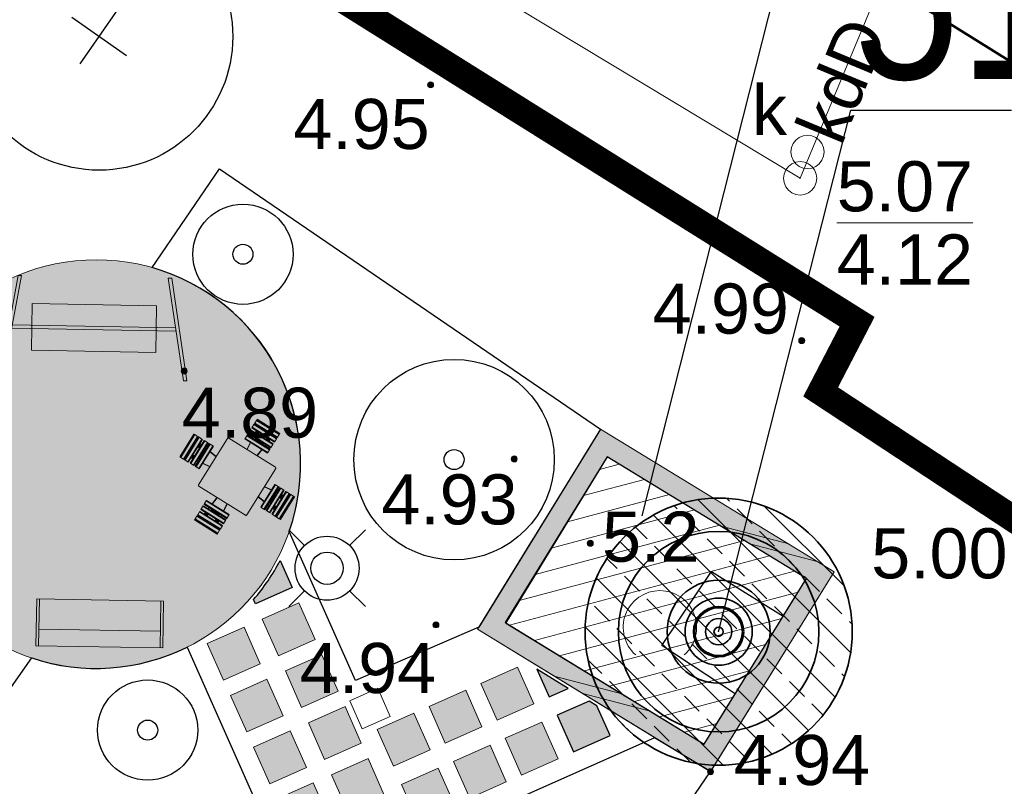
# Model space of a CAD drawing. Extents: x 5477758 to 5478333, y 5918235 to 5918502.
# Tile 54 of 130: x 5477927 to 5477942, y 5918370 to 5918381. Entities that reach past the tile are written whole.
import ezdxf
from ezdxf.enums import TextEntityAlignment as Align

# ---------------------------------------------------------------- set-up
doc = ezdxf.new("R2010")
doc.units = 0
doc.header["$LTSCALE"] = 0.25
doc.header["$PDSIZE"] = 0.75
for name, pattern in [('budynki akt$0$DASHED', [19.05, 12.7, -6.35]), ('PRZER2-1', [3, 2, -1]), ('tabelka$0$mapa PZT$0$xref$0$1753 Tchnologia.dwg$0${ Half Dash }', [0])]:
    doc.linetypes.add(name, pattern=pattern)
doc.layers.get('0').update_dxf_attribs({"linetype": 'CONTINUOUS', "lineweight": 13})
for name, color, linetype, lineweight in [('000_wymiarowanie ', 7, 'CONTINUOUS', 0), ('0_NAWIERZCHNIA MINERALNA', 43, 'CONTINUOUS', 0), ('0_NAWIERZCHNIA UTWARDZONA_CHODNIK', 254, 'CONTINUOUS', 0), ('0_podziały zieleni średniowysokiej i nasadzeń niskich', 7, 'CONTINUOUS', 0), ('0_PROJEKTOWANE ZABAWKI', 7, 'CONTINUOUS', 0), ('A_GRANICA OPRACOWANIA', 7, 'CONTINUOUS', 0), ('E_osw', 5, 'CONTINUOUS', 30), ('GESBZO', 252, 'CONTINUOUS', 50), ('GSSDSO', 252, 'CONTINUOUS', 18), ('GSSKOD', 252, 'PRZER2-1', 18), ('GULKPR', 252, 'CONTINUOUS', 18), ('GULKPR_O', 252, 'CONTINUOUS', 18), ('GUPIWZ', 252, 'CONTINUOUS', 18), ('GUPIWZ_O', 252, 'CONTINUOUS', 18), ('GUPKSD', 252, 'CONTINUOUS', 18), ('GUPPRZ', 252, 'CONTINUOUS', 18), ('GUPPRZ_O', 252, 'CONTINUOUS', 18), ('OT_Rzedna', 252, 'CONTINUOUS', 18), ('pomiar', 252, 'CONTINUOUS', 18), ('Visible (ISO)', 252, 'CONTINUOUS', 35), ('wysokosci', 252, 'CONTINUOUS', 18), ('ZZ_deskowanie', 170, 'CONTINUOUS', 60), ('ZZ_drzewo-nanoszone-recznie', 24, 'CONTINUOUS', 35), ('ZZ_grupa', 60, 'CONTINUOUS', 30), ('ZZ_grupa-krzewow-szraf', 60, 'CONTINUOUS', 13), ('ZZ_korona', 94, 'CONTINUOUS', 35), ('ZZ_nawadnianie', 150, 'CONTINUOUS', 9), ('ZZ_NSOD', 202, 'CONTINUOUS', 35), ('ZZ_numer-inwentaryzacyjny', 5, 'CONTINUOUS', 25), ('ZZ_SOD', 210, 'tabelka$0$mapa PZT$0$xref$0$1753 Tchnologia.dwg$0${ Half Dash }', 35), ('ZZ_średnica-pnia', 130, 'CONTINUOUS', 35)]:
    doc.layers.add(name, color=color, linetype=linetype, lineweight=lineweight)
for name, color, linetype in [('ZZ_PROJ-drzewa', 7, 'CONTINUOUS'), ('ZZ_PROJ-krzewy-pojedyczne', 7, 'CONTINUOUS'), ('ZZ_PROJ-obrys-rabaty', 7, 'CONTINUOUS')]:
    doc.layers.add(name, color=color, linetype=linetype)
doc.styles.add('GEO-INFO', font='arial.ttf')
doc.styles.add('zielen', font='ARIALN.TTF', dxfattribs={"height": 2.5})

# ---------------------------------------------------------------- blocks, each defined once
blk = doc.blocks.new('ODTN_2')
at = {"color": 0}
for points in [[(-1.5, -0.5), (0.5, 0.5)], [(-0.5, -0.5), (1.5, 0.5)]]:
    blk.add_lwpolyline(points, dxfattribs=at)
blk = doc.blocks.new('POINT')
at = {"color": 0}
blk.add_point((0, 0), dxfattribs=at)
blk = doc.blocks.new('OTRN')
at = {"linetype": 'Continuous', "lineweight": 13}
blk.add_hatch(color=0, dxfattribs=at).paths.add_polyline_path([(0, -0.091, 1), (0, 0.091, 1)])
at = {"color": 0, "linetype": 'Continuous', "lineweight": 13}
blk.add_circle((0, 0), 0.0906, dxfattribs=at)
blk = doc.blocks.new('OTZK_1')
at = {"color": 0, "linetype": 'Continuous', "lineweight": 18}
blk.add_arc((0, 0), 1.1, 311.1859, 228.8141, dxfattribs=at)
blk = doc.blocks.new('OKRAG_PELNY')
at = {"color": 0}
blk.add_lwpolyline([(0, 0.5), (0.12941, 0.482963), (0.25, 0.433013), (0.353553, 0.353553), (0.433013, 0.25), (0.482963, 0.12941), (0.5, 0), (0.482963, -0.12941), (0.433013, -0.25), (0.353553, -0.353553), (0.25, -0.433013), (0.12941, -0.482963), (0, -0.5), (-0.12941, -0.482963), (-0.25, -0.433013), (-0.353553, -0.353553), (-0.433013, -0.25), (-0.482963, -0.12941), (-0.5, 0), (-0.482963, 0.12941), (-0.433013, 0.25), (-0.353553, 0.353553), (-0.25, 0.433013), (-0.12941, 0.482963)], close=True, dxfattribs=at)
blk = doc.blocks.new('drzewo-odreczne')
at = {"layer": 'ZZ_drzewo-nanoszone-recznie', "linetype": 'Continuous'}
for radius in [0.502, 0.196]:
    blk.add_circle((0, 0), radius, dxfattribs=at)
blk = doc.blocks.new('zw$2B2E')
at = {"layer": 'Visible (ISO)', "lineweight": 9}
for p, q in [((144, -0.9), (144, -1.6)), ((184, -0.9), (144, -0.9)), ((144, -1.6), (144, -2.7)), ((184, -1.6), (144, -1.6)), ((144, -2.7), (184, -2.7)), ((144, -2.7), (144, -7.4)), ((184, -7.4), (144, -7.4)), ((144, -7.4), (144, -8.3)), ((144, -8.3), (184, -8.3)), ((144, -9.2), (144, -10.2)), ((184, -9.2), (144, -9.2)), ((144, -10.2), (184, -10.2)), ((144, -10.2), (144, -15)), ((150.7, -9.2), (150.6, -8.3)), ((153, -8.8), (153, -8.3)), ((153, -8.8), (153, -9)), ((153, -9.2), (153, -9)), ((157, -8.3), (157, -8.8)), ((157, -9), (157, -8.8)), ((157, -9), (157, -9.2)), ((171, -8.8), (171, -8.3)), ((171, -8.8), (171, -9)), ((171, -9.2), (171, -9)), ((175, -8.3), (175, -8.8)), ((175, -9), (175, -8.8)), ((175, -9), (175, -9.2)), ((177.3, -9.2), (177.4, -8.3)), ((184, -1.6), (184, -0.9)), ((184, -2.7), (184, -1.6)), ((184, -7.4), (184, -2.7)), ((184, -8.3), (184, -7.4)), ((184, -10.2), (184, -9.2)), ((184, -15), (184, -10.2)), ((184, -15), (144, -15)), ((144, -15), (144, -16)), ((144, -16), (184, -16)), ((144, -19.2), (144, -20.2)), ((184, -19.2), (144, -19.2)), ((144, -20.2), (184, -20.2)), ((144, -20.2), (144, -25)), ((184, -25), (144, -25)), ((144, -25), (144, -26)), ((144, -26), (184, -26)), ((144, -28), (184, -28)), ((144, -28), (144, -28.7)), ((144, -28.7), (144, -29.8)), ((184, -28.7), (144, -28.7)), ((151.8, -19.2), (151.5, -16)), ((152.7, -26.8), (152.6, -26)), ((153, -27.2), (152.7, -26.8)), ((152.7, -26.8), (152.8, -28)), ((153, -19.2), (153, -16)), ((153, -26.7), (153, -26)), ((153, -27.1), (153, -26.7)), ((153, -28), (153, -27.1)), ((157, -16), (157, -19.2)), ((157, -26), (157, -26.7)), ((157, -26.7), (157, -27.1)), ((157, -27.1), (157, -28)), ((171, -27.3), (157, -27.3)), ((171, -19.2), (171, -16)), ((171, -26.7), (171, -26)), ((171, -27.1), (171, -26.7)), ((171, -28), (171, -27.1)), ((175, -16), (175, -19.2)), ((175, -26), (175, -26.7)), ((175, -26.7), (175, -27.1)), ((175.4, -26.8), (175, -27.2)), ((175, -27.1), (175, -28)), ((175.2, -28), (175.4, -26.8)), ((175.4, -26.8), (175.5, -26)), ((176.6, -16), (176.2, -19.2)), ((184, -16), (184, -15)), ((184, -20.2), (184, -19.2)), ((184, -25), (184, -20.2)), ((184, -26), (184, -25)), ((184, -28.7), (184, -28)), ((184, -29.8), (184, -28.7)), ((144, -29.8), (144, -34.5)), ((144, -29.8), (184, -29.8)), ((184, -34.5), (144, -34.5)), ((144, -34.5), (144, -35.4)), ((144, -35.4), (184, -35.4)), ((153.6, -35.4), (154.9, -47.1)), ((155.4, -47.1), (154.1, -35.4)), ((173.9, -35.4), (172.6, -47.1)), ((173.1, -47.1), (174.4, -35.4)), ((184, -34.5), (184, -29.8)), ((184, -35.4), (184, -34.5)), ((121.5, -48.6), (121.5, -130.6)), ((205, -47.1), (123, -47.1)), ((206.5, -130.6), (206.5, -48.6)), ((76, -69.6), (75.3, -69.6)), ((75.3, -69.6), (75.3, -109.6)), ((77.1, -69.6), (76, -69.6)), ((76, -69.6), (76, -109.6)), ((77.1, -109.6), (77.1, -69.6)), ((81.9, -69.6), (77.1, -69.6)), ((81.9, -69.6), (81.9, -109.6)), ((82.7, -69.6), (81.9, -69.6)), ((82.7, -109.6), (82.7, -69.6)), ((84.6, -69.6), (83.6, -69.6)), ((83.6, -69.6), (83.6, -109.6)), ((84.6, -109.6), (84.6, -69.6)), ((89.4, -69.6), (84.6, -69.6)), ((89.4, -69.6), (89.4, -109.6)), ((90.4, -69.6), (89.4, -69.6)), ((90.4, -109.6), (90.4, -69.6)), ((94.6, -69.6), (93.6, -69.6)), ((93.6, -69.6), (93.6, -109.6)), ((94.6, -109.6), (94.6, -69.6)), ((99.4, -69.6), (94.6, -69.6)), ((99.4, -69.6), (99.4, -109.6)), ((100.4, -69.6), (99.4, -69.6)), ((100.4, -109.6), (100.4, -69.6)), ((103.1, -69.6), (102.4, -69.6)), ((102.4, -109.6), (102.4, -69.6)), ((104.2, -69.6), (103.1, -69.6)), ((103.1, -69.6), (103.1, -109.6)), ((108.9, -69.6), (104.2, -69.6)), ((104.2, -109.6), (104.2, -69.6)), ((109.8, -69.6), (108.9, -69.6)), ((108.9, -69.6), (108.9, -109.6)), ((109.8, -109.6), (109.8, -69.6)), ((219.1, -69.6), (218.2, -69.6)), ((218.2, -69.6), (218.2, -109.6)), ((219.1, -109.6), (219.1, -69.6)), ((223.8, -69.6), (219.1, -69.6)), ((223.8, -69.6), (223.8, -109.6)), ((224.9, -69.6), (223.8, -69.6)), ((225.6, -69.6), (224.9, -69.6)), ((224.9, -109.6), (224.9, -69.6)), ((225.6, -69.6), (225.6, -109.6)), ((228.6, -69.6), (227.6, -69.6)), ((227.6, -69.6), (227.6, -109.6)), ((233.4, -69.6), (228.6, -69.6)), ((228.6, -109.6), (228.6, -69.6)), ((234.4, -69.6), (233.4, -69.6)), ((233.4, -69.6), (233.4, -109.6)), ((234.4, -109.6), (234.4, -69.6)), ((238.6, -69.6), (237.6, -69.6)), ((237.6, -69.6), (237.6, -109.6)), ((243.4, -69.6), (238.6, -69.6)), ((238.6, -109.6), (238.6, -69.6)), ((244.4, -69.6), (243.4, -69.6)), ((243.4, -69.6), (243.4, -109.6)), ((244.4, -109.6), (244.4, -69.6)), ((246.2, -69.6), (245.3, -69.6)), ((245.3, -69.6), (245.3, -109.6)), ((250.9, -69.6), (246.2, -69.6)), ((246.2, -109.6), (246.2, -69.6)), ((252, -69.6), (250.9, -69.6)), ((250.9, -69.6), (250.9, -109.6)), ((252, -109.6), (252, -69.6)), ((252.7, -69.6), (252, -69.6)), ((252.7, -109.6), (252.7, -69.6)), ((83.6, -76.3), (82.7, -76.2)), ((82.7, -78.6), (83.2, -78.6)), ((83.2, -82.6), (82.7, -82.6)), ((83.4, -78.6), (83.2, -78.6)), ((83.2, -82.6), (83.4, -82.6)), ((83.4, -78.6), (83.6, -78.6)), ((83.6, -82.6), (83.4, -82.6)), ((90.4, -77), (93.6, -77.4)), ((90.4, -78.6), (93.6, -78.6)), ((93.6, -82.6), (90.4, -82.6)), ((101.3, -78.2), (100.4, -78.1)), ((100.4, -78.6), (101.1, -78.6)), ((101.1, -82.6), (100.4, -82.6)), ((101.1, -78.6), (101.5, -78.6)), ((101.5, -82.6), (101.1, -82.6)), ((102.4, -78.4), (101.3, -78.2)), ((101.3, -78.2), (101.6, -78.6)), ((101.5, -78.6), (102.4, -78.6)), ((102.4, -82.6), (101.5, -82.6)), ((101.8, -82.6), (101.8, -96.6)), ((121.5, -80.5), (109.8, -79.2)), ((109.8, -79.7), (121.5, -81)), ((218.2, -79.2), (206.5, -80.5)), ((206.5, -81), (218.2, -79.7)), ((226.8, -78.2), (225.6, -78.4)), ((225.6, -78.6), (226.6, -78.6)), ((226.6, -82.6), (225.6, -82.6)), ((226.3, -96.6), (226.3, -82.6)), ((226.4, -78.6), (226.8, -78.2)), ((226.6, -78.6), (226.9, -78.6)), ((226.9, -82.6), (226.6, -82.6)), ((226.8, -78.2), (227.6, -78.1)), ((226.9, -78.6), (227.6, -78.6)), ((227.6, -82.6), (226.9, -82.6)), ((234.4, -77.4), (237.6, -77)), ((234.4, -78.6), (237.6, -78.6)), ((237.6, -82.6), (234.4, -82.6)), ((244.4, -76.3), (245.3, -76.2)), ((244.4, -78.6), (244.6, -78.6)), ((244.6, -82.6), (244.4, -82.6)), ((244.8, -78.6), (244.6, -78.6)), ((244.6, -82.6), (244.8, -82.6)), ((244.8, -78.6), (245.3, -78.6)), ((245.3, -82.6), (244.8, -82.6)), ((82.7, -96.6), (83.2, -96.6)), ((83.2, -100.6), (82.7, -100.6)), ((83.6, -102.9), (82.7, -103)), ((83.4, -96.6), (83.2, -96.6)), ((83.2, -100.6), (83.4, -100.6)), ((83.4, -96.6), (83.6, -96.6)), ((83.6, -100.6), (83.4, -100.6)), ((90.4, -96.6), (93.6, -96.6)), ((93.6, -100.6), (90.4, -100.6)), ((93.6, -101.8), (90.4, -102.1)), ((100.4, -96.6), (101.1, -96.6)), ((101.1, -100.6), (100.4, -100.6)), ((101.3, -100.9), (100.4, -101)), ((101.1, -96.6), (101.5, -96.6)), ((101.5, -100.6), (101.1, -100.6)), ((101.6, -100.6), (101.3, -100.9)), ((101.3, -100.9), (102.4, -100.8)), ((101.5, -96.6), (102.4, -96.6)), ((102.4, -100.6), (101.5, -100.6)), ((121.5, -98.2), (109.8, -99.5)), ((109.8, -100), (121.5, -98.7)), ((218.2, -99.5), (206.5, -98.2)), ((206.5, -98.7), (218.2, -100)), ((225.6, -96.6), (226.6, -96.6)), ((226.6, -100.6), (225.6, -100.6)), ((225.6, -100.8), (226.8, -100.9)), ((226.8, -100.9), (226.4, -100.6)), ((226.6, -96.6), (226.9, -96.6)), ((226.9, -100.6), (226.6, -100.6)), ((226.8, -100.9), (227.6, -101)), ((226.9, -96.6), (227.6, -96.6)), ((227.6, -100.6), (226.9, -100.6)), ((234.4, -96.6), (237.6, -96.6)), ((237.6, -100.6), (234.4, -100.6)), ((237.6, -102.1), (234.4, -101.8)), ((244.4, -96.6), (244.6, -96.6)), ((244.6, -100.6), (244.4, -100.6)), ((244.4, -102.9), (245.3, -103)), ((244.8, -96.6), (244.6, -96.6)), ((244.6, -100.6), (244.8, -100.6)), ((244.8, -96.6), (245.3, -96.6)), ((245.3, -100.6), (244.8, -100.6)), ((75.3, -109.6), (76, -109.6)), ((76, -109.6), (77.1, -109.6)), ((77.1, -109.6), (81.9, -109.6)), ((81.9, -109.6), (82.7, -109.6)), ((83.6, -109.6), (84.6, -109.6)), ((84.6, -109.6), (89.4, -109.6)), ((89.4, -109.6), (90.4, -109.6)), ((93.6, -109.6), (94.6, -109.6)), ((94.6, -109.6), (99.4, -109.6)), ((99.4, -109.6), (100.4, -109.6)), ((102.4, -109.6), (103.1, -109.6)), ((103.1, -109.6), (104.2, -109.6)), ((104.2, -109.6), (108.9, -109.6)), ((108.9, -109.6), (109.8, -109.6)), ((218.2, -109.6), (219.1, -109.6)), ((219.1, -109.6), (223.8, -109.6)), ((223.8, -109.6), (224.9, -109.6)), ((224.9, -109.6), (225.6, -109.6)), ((227.6, -109.6), (228.6, -109.6)), ((228.6, -109.6), (233.4, -109.6)), ((233.4, -109.6), (234.4, -109.6)), ((237.6, -109.6), (238.6, -109.6)), ((238.6, -109.6), (243.4, -109.6)), ((243.4, -109.6), (244.4, -109.6)), ((245.3, -109.6), (246.2, -109.6)), ((246.2, -109.6), (250.9, -109.6)), ((250.9, -109.6), (252, -109.6)), ((252, -109.6), (252.7, -109.6)), ((123, -132.1), (205, -132.1)), ((154.9, -132.1), (153.6, -143.8)), ((154.1, -143.8), (155.4, -132.1)), ((172.6, -132.1), (173.9, -143.8)), ((174.4, -143.8), (173.1, -132.1)), ((144, -143.8), (144, -144.7)), ((184, -143.8), (144, -143.8)), ((144, -144.7), (184, -144.7)), ((144, -144.7), (144, -149.4)), ((184, -144.7), (184, -143.8)), ((184, -149.4), (184, -144.7)), ((184, -149.4), (144, -149.4)), ((144, -149.4), (144, -150.5)), ((144, -150.5), (144, -151.2)), ((144, -150.5), (184, -150.5)), ((184, -151.2), (144, -151.2)), ((144, -153.2), (144, -154.2)), ((184, -153.2), (144, -153.2)), ((144, -154.2), (144, -159)), ((144, -154.2), (184, -154.2)), ((184, -159), (144, -159)), ((144, -159), (144, -160)), ((144, -160), (184, -160)), ((151.5, -163.2), (151.8, -160)), ((152.7, -152.3), (152.6, -153.2)), ((152.8, -151.2), (152.7, -152.3)), ((152.7, -152.3), (153, -152)), ((153, -152.1), (153, -151.2)), ((153, -152.5), (153, -152.1)), ((153, -153.2), (153, -152.5)), ((153, -163.2), (153, -160)), ((157, -151.2), (157, -152.1)), ((157, -151.8), (171, -151.8)), ((157, -152.1), (157, -152.5)), ((157, -152.5), (157, -153.2)), ((157, -160), (157, -163.2)), ((171, -152.1), (171, -151.2)), ((171, -152.5), (171, -152.1)), ((171, -153.2), (171, -152.5)), ((171, -163.2), (171, -160)), ((175, -151.2), (175, -152.1)), ((175, -152), (175.4, -152.3)), ((175, -152.1), (175, -152.5)), ((175, -152.5), (175, -153.2)), ((175, -160), (175, -163.2)), ((175.4, -152.3), (175.2, -151.2)), ((175.4, -152.3), (175.5, -153.2)), ((176.2, -160), (176.6, -163.2)), ((184, -150.5), (184, -149.4)), ((184, -151.2), (184, -150.5)), ((184, -154.2), (184, -153.2)), ((184, -159), (184, -154.2)), ((184, -160), (184, -159)), ((144, -163.2), (144, -164.2)), ((184, -163.2), (144, -163.2)), ((144, -164.2), (144, -169)), ((144, -164.2), (184, -164.2)), ((184, -169), (144, -169)), ((144, -169), (144, -170)), ((144, -170), (184, -170)), ((144, -170.9), (144, -171.7)), ((184, -170.9), (144, -170.9)), ((144, -171.7), (144, -176.5)), ((144, -171.7), (184, -171.7)), ((184, -176.5), (144, -176.5)), ((144, -176.5), (144, -177.6)), ((150.7, -170), (150.6, -170.9)), ((153, -170.2), (153, -170)), ((153, -170.2), (153, -170.4)), ((153, -170.9), (153, -170.4)), ((157, -170), (157, -170.2)), ((157, -170.4), (157, -170.2)), ((157, -170.4), (157, -170.9)), ((171, -170.2), (171, -170)), ((171, -170.2), (171, -170.4)), ((171, -170.9), (171, -170.4)), ((175, -170), (175, -170.2)), ((175, -170.4), (175, -170.2)), ((175, -170.4), (175, -170.9)), ((177.3, -170), (177.4, -170.9)), ((184, -164.2), (184, -163.2)), ((184, -169), (184, -164.2)), ((184, -170), (184, -169)), ((184, -171.7), (184, -170.9)), ((184, -176.5), (184, -171.7)), ((184, -177.6), (184, -176.5)), ((144, -177.6), (184, -177.6)), ((144, -177.6), (144, -178.3)), ((144, -178.3), (184, -178.3)), ((184, -178.3), (184, -177.6))]:
    blk.add_line(p, q, dxfattribs=at)
for centre in [(155, -17.3), (173, -17.3), (91.8, -80.6), (236.3, -80.6), (91.8, -98.6), (236.3, -98.6), (155, -161.8), (173, -161.8)]:
    blk.add_circle(centre, 1, dxfattribs=at)
for centre, radius, start, end in [((155, -17.3), 0.85, 120, 180), ((155, -17.3), 0.85, 180, 240), ((155, -17.3), 0.85, 60, 120), ((155, -17.3), 0.85, 240, 300), ((155, -17.3), 0.85, 0, 60), ((155, -17.3), 0.85, 300, 0), ((173, -17.3), 0.85, 120, 180), ((173, -17.3), 0.85, 180, 240), ((173, -17.3), 0.85, 60, 120), ((173, -17.3), 0.85, 240, 300), ((173, -17.3), 0.85, 0, 60), ((173, -17.3), 0.85, 300, 0), ((123, -48.6), 1.5, 90, 180), ((205, -48.6), 1.5, 0, 90), ((91.8, -80.6), 0.85, 150, 210), ((91.8, -80.6), 0.85, 90, 150), ((91.8, -80.6), 0.85, 210, 270), ((91.8, -80.6), 0.85, 30, 90), ((91.8, -80.6), 0.85, 270, 330), ((91.8, -80.6), 0.85, 330, 30), ((236.3, -80.6), 0.85, 150, 210), ((236.3, -80.6), 0.85, 90, 150), ((236.3, -80.6), 0.85, 210, 270), ((236.3, -80.6), 0.85, 30, 90), ((236.3, -80.6), 0.85, 270, 330), ((236.3, -80.6), 0.85, 330, 30), ((91.8, -98.6), 0.85, 150, 210), ((91.8, -98.6), 0.85, 90, 150), ((91.8, -98.6), 0.85, 210, 270), ((91.8, -98.6), 0.85, 30, 90), ((91.8, -98.6), 0.85, 270, 330), ((91.8, -98.6), 0.85, 330, 30), ((236.3, -98.6), 0.85, 150, 210), ((236.3, -98.6), 0.85, 90, 150), ((236.3, -98.6), 0.85, 210, 270), ((236.3, -98.6), 0.85, 30, 90), ((236.3, -98.6), 0.85, 270, 330), ((236.3, -98.6), 0.85, 330, 30), ((123, -130.6), 1.5, 180, 270), ((205, -130.6), 1.5, 270, 0), ((155, -161.8), 0.85, 120, 180), ((155, -161.8), 0.85, 180, 240), ((155, -161.8), 0.85, 60, 120), ((155, -161.8), 0.85, 0, 60), ((155, -161.8), 0.85, 300, 0), ((173, -161.8), 0.85, 120, 180), ((173, -161.8), 0.85, 180, 240), ((173, -161.8), 0.85, 60, 120), ((173, -161.8), 0.85, 0, 60), ((173, -161.8), 0.85, 300, 0), ((155, -161.8), 0.85, 240, 300), ((173, -161.8), 0.85, 240, 300)]:
    blk.add_arc(centre, radius, start, end, dxfattribs=at)
for points in [[(154.2, -16.8), (154.4, -16.7), (154.6, -16.6)], [(154.2, -17.3), (154.2, -17.1), (154.2, -16.8)], [(154.2, -17.8), (154.2, -17.6), (154.2, -17.3)], [(154.6, -18.1), (154.4, -18), (154.2, -17.8)], [(154.6, -16.6), (154.8, -16.5), (155, -16.4)], [(155, -18.3), (154.8, -18.2), (154.6, -18.1)], [(155, -16.4), (155.2, -16.5), (155.4, -16.6)], [(155.4, -18.1), (155.2, -18.2), (155, -18.3)], [(155.4, -16.6), (155.6, -16.7), (155.9, -16.8)], [(155.9, -17.8), (155.6, -18), (155.4, -18.1)], [(155.9, -16.8), (155.9, -17.1), (155.9, -17.3)], [(155.9, -17.3), (155.9, -17.6), (155.9, -17.8)], [(172.2, -16.8), (172.4, -16.7), (172.6, -16.6)], [(172.2, -17.3), (172.2, -17.1), (172.2, -16.8)], [(172.2, -17.8), (172.2, -17.6), (172.2, -17.3)], [(172.6, -18.1), (172.4, -18), (172.2, -17.8)], [(172.6, -16.6), (172.8, -16.5), (173, -16.4)], [(173, -18.3), (172.8, -18.2), (172.6, -18.1)], [(173, -16.4), (173.2, -16.5), (173.4, -16.6)], [(173.4, -18.1), (173.2, -18.2), (173, -18.3)], [(173.4, -16.6), (173.6, -16.7), (173.9, -16.8)], [(173.9, -17.8), (173.6, -18), (173.4, -18.1)], [(173.9, -16.8), (173.9, -17.1), (173.9, -17.3)], [(173.9, -17.3), (173.9, -17.6), (173.9, -17.8)], [(90.8, -80.6), (90.9, -80.4), (91, -80.2)], [(91, -81), (90.9, -80.8), (90.8, -80.6)], [(91, -80.2), (91.1, -80), (91.3, -79.7)], [(91.3, -81.4), (91.1, -81.2), (91, -81)], [(91.3, -79.7), (91.5, -79.7), (91.8, -79.7)], [(91.8, -81.4), (91.5, -81.4), (91.3, -81.4)], [(91.8, -79.7), (92, -79.7), (92.3, -79.7)], [(92.3, -81.4), (92, -81.4), (91.8, -81.4)], [(92.3, -79.7), (92.4, -80), (92.5, -80.2)], [(92.5, -81), (92.4, -81.2), (92.3, -81.4)], [(92.5, -80.2), (92.6, -80.4), (92.7, -80.6)], [(92.7, -80.6), (92.6, -80.8), (92.5, -81)], [(235.3, -80.6), (235.4, -80.4), (235.5, -80.2)], [(235.5, -81), (235.4, -80.8), (235.3, -80.6)], [(235.5, -80.2), (235.6, -80), (235.8, -79.7)], [(235.8, -81.4), (235.6, -81.2), (235.5, -81)], [(235.8, -79.7), (236, -79.7), (236.3, -79.7)], [(236.3, -81.4), (236, -81.4), (235.8, -81.4)], [(236.3, -79.7), (236.5, -79.7), (236.8, -79.7)], [(236.8, -81.4), (236.5, -81.4), (236.3, -81.4)], [(236.8, -79.7), (236.9, -80), (237, -80.2)], [(237, -81), (236.9, -81.2), (236.8, -81.4)], [(237, -80.2), (237.1, -80.4), (237.2, -80.6)], [(237.2, -80.6), (237.1, -80.8), (237, -81)], [(90.8, -98.6), (90.9, -98.4), (91, -98.2)], [(91, -99), (90.9, -98.8), (90.8, -98.6)], [(91, -98.2), (91.1, -98), (91.3, -97.7)], [(91.3, -99.4), (91.1, -99.2), (91, -99)], [(91.3, -97.7), (91.5, -97.7), (91.8, -97.7)], [(91.8, -99.4), (91.5, -99.4), (91.3, -99.4)], [(91.8, -97.7), (92, -97.7), (92.3, -97.7)], [(92.3, -99.4), (92, -99.4), (91.8, -99.4)], [(92.3, -97.7), (92.4, -98), (92.5, -98.2)], [(92.5, -99), (92.4, -99.2), (92.3, -99.4)], [(92.5, -98.2), (92.6, -98.4), (92.7, -98.6)], [(92.7, -98.6), (92.6, -98.8), (92.5, -99)], [(235.3, -98.6), (235.4, -98.4), (235.5, -98.2)], [(235.5, -99), (235.4, -98.8), (235.3, -98.6)], [(235.5, -98.2), (235.6, -98), (235.8, -97.7)], [(235.8, -99.4), (235.6, -99.2), (235.5, -99)], [(235.8, -97.7), (236, -97.7), (236.3, -97.7)], [(236.3, -99.4), (236, -99.4), (235.8, -99.4)], [(236.3, -97.7), (236.5, -97.7), (236.8, -97.7)], [(236.8, -99.4), (236.5, -99.4), (236.3, -99.4)], [(236.8, -97.7), (236.9, -98), (237, -98.2)], [(237, -99), (236.9, -99.2), (236.8, -99.4)], [(237, -98.2), (237.1, -98.4), (237.2, -98.6)], [(237.2, -98.6), (237.1, -98.8), (237, -99)], [(154.2, -161.3), (154.4, -161.2), (154.6, -161.1)], [(154.2, -161.8), (154.2, -161.6), (154.2, -161.3)], [(154.2, -162.3), (154.2, -162.1), (154.2, -161.8)], [(154.6, -161.1), (154.8, -161), (155, -160.9)], [(155, -160.9), (155.2, -161), (155.4, -161.1)], [(155.4, -161.1), (155.6, -161.2), (155.9, -161.3)], [(155.9, -161.3), (155.9, -161.6), (155.9, -161.8)], [(155.9, -161.8), (155.9, -162.1), (155.9, -162.3)], [(172.2, -161.3), (172.4, -161.2), (172.6, -161.1)], [(172.2, -161.8), (172.2, -161.6), (172.2, -161.3)], [(172.2, -162.3), (172.2, -162.1), (172.2, -161.8)], [(172.6, -161.1), (172.8, -161), (173, -160.9)], [(173, -160.9), (173.2, -161), (173.4, -161.1)], [(173.4, -161.1), (173.6, -161.2), (173.9, -161.3)], [(173.9, -161.3), (173.9, -161.6), (173.9, -161.8)], [(173.9, -161.8), (173.9, -162.1), (173.9, -162.3)], [(154.6, -162.6), (154.4, -162.5), (154.2, -162.3)], [(155, -162.8), (154.8, -162.7), (154.6, -162.6)], [(155.4, -162.6), (155.2, -162.7), (155, -162.8)], [(155.9, -162.3), (155.6, -162.5), (155.4, -162.6)], [(172.6, -162.6), (172.4, -162.5), (172.2, -162.3)], [(173, -162.8), (172.8, -162.7), (172.6, -162.6)], [(173.4, -162.6), (173.2, -162.7), (173, -162.8)], [(173.9, -162.3), (173.6, -162.5), (173.4, -162.6)]]:
    blk.add_rational_spline(points, [1, 1.0379548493, 1], degree=2, dxfattribs=at)
blk = doc.blocks.new('stara ławka w nowym miejscu')
at = {"color": 0}
for p, q in [((5470779.101, 5934415.094), (5470779.772, 5934415.292)), ((5470779.112, 5934415.056), (5470779.784, 5934415.254)), ((5470780.059, 5934413.438), (5470779.544, 5934415.183)), ((5470779.772, 5934415.292), (5470780.31, 5934413.47)), ((5470779.639, 5934413.272), (5470779.101, 5934415.094)), ((5470780.299, 5934413.508), (5470779.627, 5934413.31)), ((5470780.31, 5934413.47), (5470779.639, 5934413.272))]:
    blk.add_line(p, q, dxfattribs=at)
blk = doc.blocks.new('zw$6B5E')
at = {"layer": 'E_osw', "color": 5}
for p, q in [((0.363, 0.041), (0.128, 0.275)), ((1.04, 0.041), (1.275, 0.275)), ((0.363, -0.637), (0.128, -0.871)), ((1.04, -0.637), (1.275, -0.871))]:
    blk.add_line(p, q, dxfattribs=at)
for radius in [0.479, 0.242]:
    blk.add_circle((0.702, -0.298), radius, dxfattribs=at)
blk = doc.blocks.new('D4')
at = {"layer": 'ZZ_PROJ-drzewa'}
for p, q in [((0, -0.5), (0, 0.5)), ((0.5, 0), (-0.5, 0))]:
    blk.add_line(p, q, dxfattribs=at)
blk.add_circle((0, 0), 2, dxfattribs=at)
blk = doc.blocks.new('ławko-huśtawka_mk')
at = {"layer": '0_PROJEKTOWANE ZABAWKI'}
for points in [[(5469763.277, 5921607.051), (5469763.022, 5921608.581)], [(5469763.022, 5921608.581), (5469763.072, 5921608.581)], [(5469763.327, 5921607.051), (5469763.072, 5921608.581)], [(5469765.526, 5921607.051), (5469765.781, 5921608.581)], [(5469765.577, 5921607.051), (5469765.832, 5921608.581)], [(5469765.781, 5921608.581), (5469765.832, 5921608.581)], [(5469763.497, 5921608.166), (5469765.357, 5921608.166), (5469765.357, 5921607.466), (5469763.497, 5921607.466), (5469763.497, 5921608.166)], [(5469763.196, 5921607.841), (5469765.658, 5921607.841)], [(5469763.204, 5921607.791), (5469765.649, 5921607.791)], [(5469763.277, 5921607.051), (5469763.327, 5921607.051)], [(5469765.526, 5921607.051), (5469765.577, 5921607.051)]]:
    blk.add_lwpolyline(points, dxfattribs=at)

msp = doc.modelspace()

# ---------------------------------------------------------------- hatches: boundary and pattern name
at = {"lineweight": 0}
for points in [[(5477930.721, 5918373.29), (5477930.901, 5918372.886), (5477930.352, 5918372.643), (5477930.324, 5918372.706, 0.057017)], [(5477930.454, 5918372.414), (5477931.002, 5918372.658), (5477931.246, 5918372.11), (5477930.697, 5918371.866)], [(5477929.631, 5918372.049), (5477930.18, 5918372.293), (5477930.423, 5918371.744), (5477929.875, 5918371.501)], [(5477930.799, 5918371.638), (5477931.347, 5918371.881), (5477931.591, 5918371.333), (5477931.042, 5918371.089)], [(5477934.275, 5918371.695), (5477934.518, 5918371.146), (5477933.97, 5918370.903), (5477933.726, 5918371.451)], [(5477934.562, 5918371.663), (5477934.747, 5918371.248), (5477935.034, 5918371.375)], [(5477929.976, 5918371.272), (5477930.524, 5918371.516), (5477930.768, 5918370.968), (5477930.22, 5918370.724)], [(5477933.498, 5918371.35), (5477933.741, 5918370.801), (5477933.193, 5918370.558), (5477932.949, 5918371.106)], [(5477935.345, 5918371.185), (5477934.868, 5918370.974), (5477935.112, 5918370.425), (5477935.66, 5918370.669), (5477935.463, 5918371.113)], [(5477931.144, 5918370.861), (5477931.692, 5918371.104), (5477931.935, 5918370.556), (5477931.387, 5918370.312)], [(5477932.721, 5918371.005), (5477932.964, 5918370.457), (5477932.416, 5918370.213), (5477932.172, 5918370.761)], [(5477930.321, 5918370.496), (5477930.869, 5918370.739), (5477931.113, 5918370.191), (5477930.565, 5918369.947)], [(5477934.64, 5918370.872), (5477934.883, 5918370.324), (5477934.335, 5918370.08), (5477934.091, 5918370.629)], [(5477933.863, 5918370.527), (5477934.106, 5918369.979), (5477933.558, 5918369.735), (5477933.315, 5918370.284)], [(5477931.489, 5918370.084), (5477932.037, 5918370.327), (5477932.28, 5918369.779), (5477931.732, 5918369.536)], [(5477933.086, 5918370.182), (5477933.33, 5918369.634), (5477932.781, 5918369.39), (5477932.538, 5918369.939)], [(5477930.666, 5918369.719), (5477931.214, 5918369.962), (5477931.458, 5918369.414), (5477930.909, 5918369.17)]]:
    msp.add_hatch(color=254, dxfattribs=at).paths.add_polyline_path(points)
at = {"layer": '0_NAWIERZCHNIA MINERALNA', "transparency": 33554636}
msp.add_hatch(color=256, dxfattribs=at).paths.add_polyline_path([(5477931.027, 5918374.733, 1), (5477924.911, 5918374.733, 1)])
at = {"layer": '0_NAWIERZCHNIA UTWARDZONA_CHODNIK'}
h = msp.add_hatch(color=256, dxfattribs=at)
h.paths.add_polyline_path([(5477935.517, 5918375.256), (5477933.675, 5918372.264), (5477937.164, 5918370.132), (5477939.015, 5918373.121)])
h.paths.add_polyline_path([(5477934.088, 5918372.363), (5477937.066, 5918370.543), (5477938.601, 5918373.022), (5477935.616, 5918374.844)], flags=16)
at = {"layer": 'ZZ_grupa-krzewow-szraf'}
h = msp.add_hatch(dxfattribs=at)
h.set_pattern_fill('ANSI31', color=256, scale=0.1, angle=90)
h.set_pattern_definition([(194.933, (5477837.84446, 5918344.9947), (0.0818164, -0.3067773), [])])
h.paths.add_polyline_path([(5477935.616, 5918374.844), (5477934.096, 5918372.358), (5477937.066, 5918370.543), (5477938.601, 5918373.022)])
at = {"layer": 'ZZ_nawadnianie', "ltscale": 0.15}
h = msp.add_hatch(dxfattribs=at)
h.set_pattern_fill('ANSI33', color=256, scale=0.1, angle=30)
h.set_pattern_definition([(134.933, (5477837.84446, 5918344.9947), (-0.4495376, -0.4484874), []), (134.933, (5477837.845, 5918345.4437), (-0.4495376, -0.4484874), [0.3175, -0.15875])])
edge = h.paths.add_edge_path()
edge.add_arc((5477937.284, 5918372.225), 2, 0, 360)

# ---------------------------------------------------------------- linework, layer by layer
at = {"lineweight": -2}
msp.add_lwpolyline([(5477930.721, 5918373.29), (5477930.901, 5918372.886), (5477930.352, 5918372.643), (5477930.324, 5918372.706, 0.057017), (5477930.721, 5918373.29)], format="xyb", dxfattribs=at)
for points in [[(5477930.454, 5918372.414), (5477931.002, 5918372.658), (5477931.246, 5918372.11), (5477930.697, 5918371.866), (5477930.454, 5918372.414)], [(5477929.631, 5918372.049), (5477930.18, 5918372.293), (5477930.423, 5918371.744), (5477929.875, 5918371.501), (5477929.631, 5918372.049)], [(5477930.799, 5918371.638), (5477931.347, 5918371.881), (5477931.591, 5918371.333), (5477931.042, 5918371.089), (5477930.799, 5918371.638)], [(5477934.275, 5918371.695), (5477934.518, 5918371.146), (5477933.97, 5918370.903), (5477933.726, 5918371.451), (5477934.275, 5918371.695)], [(5477929.976, 5918371.272), (5477930.524, 5918371.516), (5477930.768, 5918370.968), (5477930.22, 5918370.724), (5477929.976, 5918371.272)], [(5477933.498, 5918371.35), (5477933.741, 5918370.801), (5477933.193, 5918370.558), (5477932.949, 5918371.106), (5477933.498, 5918371.35)], [(5477931.144, 5918370.861), (5477931.692, 5918371.104), (5477931.935, 5918370.556), (5477931.387, 5918370.312), (5477931.144, 5918370.861)], [(5477932.721, 5918371.005), (5477932.964, 5918370.457), (5477932.416, 5918370.213), (5477932.172, 5918370.761), (5477932.721, 5918371.005)], [(5477930.321, 5918370.496), (5477930.869, 5918370.739), (5477931.113, 5918370.191), (5477930.565, 5918369.947), (5477930.321, 5918370.496)], [(5477934.64, 5918370.872), (5477934.883, 5918370.324), (5477934.335, 5918370.08), (5477934.091, 5918370.629), (5477934.64, 5918370.872)], [(5477933.863, 5918370.527), (5477934.106, 5918369.979), (5477933.558, 5918369.735), (5477933.315, 5918370.284), (5477933.863, 5918370.527)], [(5477931.489, 5918370.084), (5477932.037, 5918370.327), (5477932.28, 5918369.779), (5477931.732, 5918369.536), (5477931.489, 5918370.084)], [(5477933.086, 5918370.182), (5477933.33, 5918369.634), (5477932.781, 5918369.39), (5477932.538, 5918369.939), (5477933.086, 5918370.182)], [(5477930.666, 5918369.719), (5477931.214, 5918369.962), (5477931.458, 5918369.414), (5477930.909, 5918369.17), (5477930.666, 5918369.719)]]:
    msp.add_lwpolyline(points)
for points in [[(5477934.562, 5918371.663), (5477934.747, 5918371.248), (5477935.034, 5918371.375), (5477934.562, 5918371.663)], [(5477935.345, 5918371.185), (5477934.868, 5918370.974), (5477935.112, 5918370.425), (5477935.66, 5918370.669), (5477935.463, 5918371.113), (5477935.345, 5918371.185)]]:
    msp.add_lwpolyline(points, dxfattribs=at)
at = {"layer": '0_podziały zieleni średniowysokiej i nasadzeń niskich'}
msp.add_line((5477933.675, 5918372.264), (5477934.51, 5918373.619), dxfattribs=at)
msp.add_lwpolyline([(5477935.616, 5918374.844), (5477934.088, 5918372.363), (5477937.066, 5918370.543), (5477938.601, 5918373.022), (5477935.616, 5918374.844)], dxfattribs=at)
msp.add_circle((5477927.969, 5918374.733), 3.058, dxfattribs=at)
at = {"layer": '0_PROJEKTOWANE ZABAWKI'}
msp.add_lwpolyline([(5477932.369, 5918370.958), (5477932.183, 5918371.379), (5477931.762, 5918371.192), (5477931.949, 5918370.772), (5477932.369, 5918370.958)], dxfattribs=at)
at = {"layer": 'A_GRANICA OPRACOWANIA', "color": 1, "linetype": 'budynki akt$0$DASHED', "ltscale": 0.1, "const_width": 0.4}
msp.add_lwpolyline([(5477939.869, 5918356.504), (5477940.619, 5918356.896), (5477942.101, 5918363.93), (5477943.898, 5918372.463), (5477938.811, 5918375.814), (5477939.356, 5918376.864), (5477927.622, 5918384.214), (5477926.949, 5918383.275), (5477923.735, 5918385.254), (5477924.621, 5918386.867), (5477922.565, 5918387.972), (5477915.954, 5918383.377), (5477911.642, 5918380.121), (5477912.501, 5918379.46), (5477913.835, 5918377.89), (5477914.426, 5918376.774), (5477916.433, 5918371.286), (5477916.349, 5918370.613), (5477938.795, 5918354.966), (5477939.869, 5918356.504)], dxfattribs=at)
at = {"layer": 'GESBZO', "linetype": 'Continuous', "lineweight": 50}
msp.add_lwpolyline([(5477967.119, 5918364.903), (5477911.982, 5918399.231)], dxfattribs=at)
at = {"layer": 'GSSDSO', "linetype": 'Continuous', "lineweight": 18}
for points in [[(5477933.675, 5918372.264), (5477937.164, 5918370.132), (5477939.015, 5918373.121), (5477935.517, 5918375.256)], [(5477934.088, 5918372.363), (5477935.616, 5918374.844), (5477938.601, 5918373.022), (5477937.066, 5918370.543)]]:
    msp.add_lwpolyline(points, close=True, dxfattribs=at)
at = {"layer": 'GSSKOD', "linetype": 'PRZER2-1', "lineweight": 18}
msp.add_lwpolyline([(5477913.201, 5918381.474), (5477922.112, 5918387.635), (5477923.78, 5918386.612), (5477923.191, 5918385.588), (5477926.949, 5918383.275), (5477927.622, 5918384.214), (5477939.356, 5918376.864), (5477938.811, 5918375.814), (5477943.898, 5918372.463), (5477940.619, 5918356.896), (5477940.619, 5918356.896)], dxfattribs=at)
at = {"layer": 'GULKPR', "linetype": 'Continuous', "lineweight": 18}
for points in [[(5477938.504, 5918379.01), (5477904.421, 5918399.536)], [(5477939.727, 5918381.958), (5477938.504, 5918379.01)]]:
    msp.add_lwpolyline(points, dxfattribs=at)
at = {"layer": 'GUPPRZ_O', "linetype": 'Continuous', "lineweight": 9, "flags": 128}
msp.add_lwpolyline([(5477939.052, 5918378.344), (5477941.09, 5918378.344)], dxfattribs=at)
at = {"layer": 'pomiar', "linetype": 'Continuous', "lineweight": 18, "flags": 128}
msp.add_lwpolyline([(5477933.675, 5918372.264), (5477937.162, 5918370.129), (5477939.015, 5918373.121)], dxfattribs=at)
at = {"layer": 'ZZ_deskowanie', "linetype": 'Continuous', "ltscale": 0.1}
msp.add_circle((5477937.284, 5918372.225, 10.18), 0.367, dxfattribs=at)
at = {"layer": 'ZZ_grupa'}
msp.add_lwpolyline([(5477935.616, 5918374.844), (5477934.096, 5918372.358), (5477937.066, 5918370.543), (5477938.601, 5918373.022), (5477935.616, 5918374.844)], dxfattribs=at)
at = {"layer": 'ZZ_korona'}
msp.add_circle((5477937.284, 5918372.225, 10.18), 1.5, dxfattribs=at)
at = {"layer": 'ZZ_NSOD', "ltscale": 0.15}
msp.add_circle((5477937.284, 5918372.225, 10.18), 0.77, dxfattribs=at)
at = {"layer": 'ZZ_numer-inwentaryzacyjny'}
for points, elevation in [([(5477936.14, 5918373.96), (5477938.785, 5918384.399), (5477941.392, 5918384.399)], -0.12), ([(5477937.284, 5918372.225), (5477939.262, 5918380.031), (5477941.665, 5918380.031)], 10.18)]:
    msp.add_lwpolyline(points, dxfattribs=dict(at, elevation=elevation))
at = {"layer": 'ZZ_PROJ-krzewy-pojedyczne'}
for centre, radius in [((5477930.164, 5918377.874), 0.75), ((5477930.164, 5918377.874), 0.15), ((5477933.324, 5918374.8), 1.5), ((5477933.324, 5918374.8), 0.15), ((5477928.738, 5918370.752), 0.75), ((5477928.738, 5918370.752), 0.15)]:
    msp.add_circle(centre, radius, dxfattribs=at)
at = {"layer": 'ZZ_PROJ-obrys-rabaty'}
msp.add_lwpolyline([(5477933.693, 5918372.293), (5477931.848, 5918371.493), (5477930.856, 5918373.726, 0.431456), (5477928.805, 5918377.674), (5477929.811, 5918379.15), (5477935.517, 5918375.256), (5477933.693, 5918372.293), (5477933.693, 5918372.293)], format="xyb", dxfattribs=at)
for points in [[(5477938.601, 5918373.022), (5477935.616, 5918374.844), (5477934.097, 5918372.358), (5477937.066, 5918370.543), (5477937.531, 5918371.295), (5477936.432, 5918372.016), (5477937.177, 5918373.128), (5477938.25, 5918372.456), (5477938.601, 5918373.022)], [(5477937.164, 5918370.132), (5477936.322, 5918370.634), (5477932.903, 5918369.116), (5477934.31, 5918365.947), (5477937.164, 5918370.132)]]:
    msp.add_lwpolyline(points, dxfattribs=at)
msp.add_lwpolyline([(5477930.399, 5918367.237), (5477925.949, 5918370.296), (5477926.737, 5918371.451), (5477927.002, 5918371.832, 0.198048), (5477929.328, 5918371.994), (5477931.029, 5918368.161)], format="xyb", close=True, dxfattribs=at)
at = {"layer": 'ZZ_SOD', "ltscale": 0.15}
msp.add_circle((5477937.284, 5918372.225, 10.18), 2, dxfattribs=at)
at = {"layer": 'ZZ_średnica-pnia', "ltscale": 0.15}
msp.add_circle((5477937.284, 5918372.225), 0.07, dxfattribs=at)

# ---------------------------------------------------------------- block references
at = {"layer": '000_wymiarowanie ', "color": 1, "lineweight": 30, "xscale": -1, "rotation": 178.9774547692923}
msp.add_blockref('ławko-huśtawka_mk', (114710.593, 11936654.079), dxfattribs=at)
at = {"layer": '0_PROJEKTOWANE ZABAWKI', "color": 1, "lineweight": 0, "xscale": 0.009999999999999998, "yscale": 0.009999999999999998, "zscale": 0.009999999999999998, "rotation": 328.095106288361}
msp.add_blockref('zw$2B2E', (5477929.158, 5918376.172), dxfattribs=at)
at = {"layer": '0_PROJEKTOWANE ZABAWKI', "rotation": 252.5503954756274}
msp.add_blockref('stara ławka w nowym miejscu', (1457114.461, 12916926.611), dxfattribs=at)
msp.add_blockref('stara ławka w nowym miejscu', (1457114.461, 12916926.611), dxfattribs=at)
at = {"layer": 'E_osw'}
msp.add_blockref('zw$6B5E', (5477930.721, 5918373.473), dxfattribs=at)
at = {"layer": 'GSSDSO', "lineweight": 18, "xscale": 0.5}
for p, yscale, rotation in [((5477938.042, 5918373.54), 0.299999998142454, 148.6016157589), ((5477935.541, 5918371.298), 0.300000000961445, 148.5682088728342)]:
    msp.add_blockref('ODTN_2', p, dxfattribs=dict(at, yscale=yscale, rotation=rotation))
at = {"layer": 'GUPIWZ', "lineweight": 18, "xscale": 0.5, "yscale": 0.5}
msp.add_blockref('OKRAG_PELNY', (5477938.614, 5918379.405), dxfattribs=at)
at = {"layer": 'GUPKSD', "xscale": 0.5, "yscale": 0.5}
msp.add_blockref('OKRAG_PELNY', (5477938.504, 5918379.01), dxfattribs=at)
at = {"layer": 'GUPKSD', "lineweight": 18, "xscale": 0.5, "yscale": 0.5}
msp.add_blockref('POINT', (5477938.504, 5918379.01), dxfattribs=at)
at = {"layer": 'GUPPRZ', "lineweight": 18}
msp.add_blockref('POINT', (5477938.504, 5918379.01), dxfattribs=at)
at = {"layer": 'OT_Rzedna', "color": 7, "linetype": 'Continuous', "xscale": 0.5, "yscale": 0.5, "zscale": 0.5}
for p in [(5477932.973, 5918380.409), (5477938.528, 5918376.581), (5477929.285, 5918376.125), (5477934.224, 5918374.811), (5477941.375, 5918374.087), (5477935.363, 5918373.549), (5477933.052, 5918372.327), (5477937.162, 5918370.129)]:
    msp.add_blockref('OTRN', p, dxfattribs=at)
at = {"layer": 'pomiar', "color": 96, "linetype": 'Continuous', "true_color": 0x008000, "xscale": 0.5, "yscale": 0.5, "zscale": 0.5}
msp.add_blockref('OTZK_1', (5477936.405, 5918372.29), dxfattribs=at)
at = {"layer": 'ZZ_drzewo-nanoszone-recznie', "rotation": 98.49156574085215}
msp.add_blockref('drzewo-odreczne', (5477937.284, 5918372.225, 10.18), dxfattribs=at)
at = {"layer": 'ZZ_PROJ-drzewa', "lineweight": 30, "rotation": 325.0426754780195}
msp.add_blockref('D4', (5477928.012, 5918381.132), dxfattribs=at)

# ---------------------------------------------------------------- texts
at = {"layer": 'GULKPR_O', "linetype": 'Continuous', "lineweight": 0, "style": 'GEO-INFO'}
msp.add_text('kdD', height=0.75, rotation=67.4672, dxfattribs=at).set_placement((5477939.116, 5918380.484), align=Align.MIDDLE)
at = {"layer": 'GUPIWZ_O', "linetype": 'Continuous', "lineweight": 0, "style": 'GEO-INFO'}
msp.add_text('k', height=0.75, dxfattribs=at).set_placement((5477938.308, 5918379.658), align=Align.RIGHT)
at = {"layer": 'GUPPRZ_O', "linetype": 'Continuous', "lineweight": 0, "style": 'GEO-INFO'}
for s, p in [('5.07', (5477939.052, 5918378.516)), ('4.12', (5477939.052, 5918377.421))]:
    msp.add_text(s, height=0.75, dxfattribs=at).set_placement(p)
at = {"layer": 'pomiar', "color": 7, "style": 'GEO-INFO'}
msp.add_text('5.2', height=0.75, dxfattribs=at).set_placement((5477935.539, 5918374.022), align=Align.TOP_LEFT)
at = {"layer": 'wysokosci', "style": 'GEO-INFO'}
for s, p in [('4.95', (5477930.919, 5918380.199)), ('4.99', (5477936.296, 5918377.436)), ('4.89', (5477929.25, 5918375.877)), ('4.93', (5477932.235, 5918374.58)), ('5.00', (5477939.568, 5918373.773)), ('4.94', (5477931.016, 5918372.057)), ('4.94', (5477937.512, 5918370.68))]:
    msp.add_text(s, height=0.75, dxfattribs=at).set_placement(p, align=Align.TOP_LEFT)
at = {"layer": 'wysokosci', "color": 7, "style": 'GEO-INFO'}
for s, p in [('4.95', (5477930.919, 5918380.199)), ('4.99', (5477936.296, 5918377.436)), ('4.89', (5477929.25, 5918375.877)), ('4.93', (5477932.235, 5918374.58)), ('5.00', (5477939.568, 5918373.773)), ('4.94', (5477931.016, 5918372.057)), ('4.94', (5477937.512, 5918370.68))]:
    msp.add_text(s, height=0.75, dxfattribs=at).set_placement(p, align=Align.TOP_LEFT)
at = {"layer": 'ZZ_numer-inwentaryzacyjny', "linetype": 'Continuous', "insert": (5477939.298, 5918382.999, 10.18), "char_height": 2.5, "width": 3.31586, "attachment_point": 1, "style": 'zielen'}
msp.add_mtext('51', dxfattribs=at)

doc.saveas('drawing.dxf')
